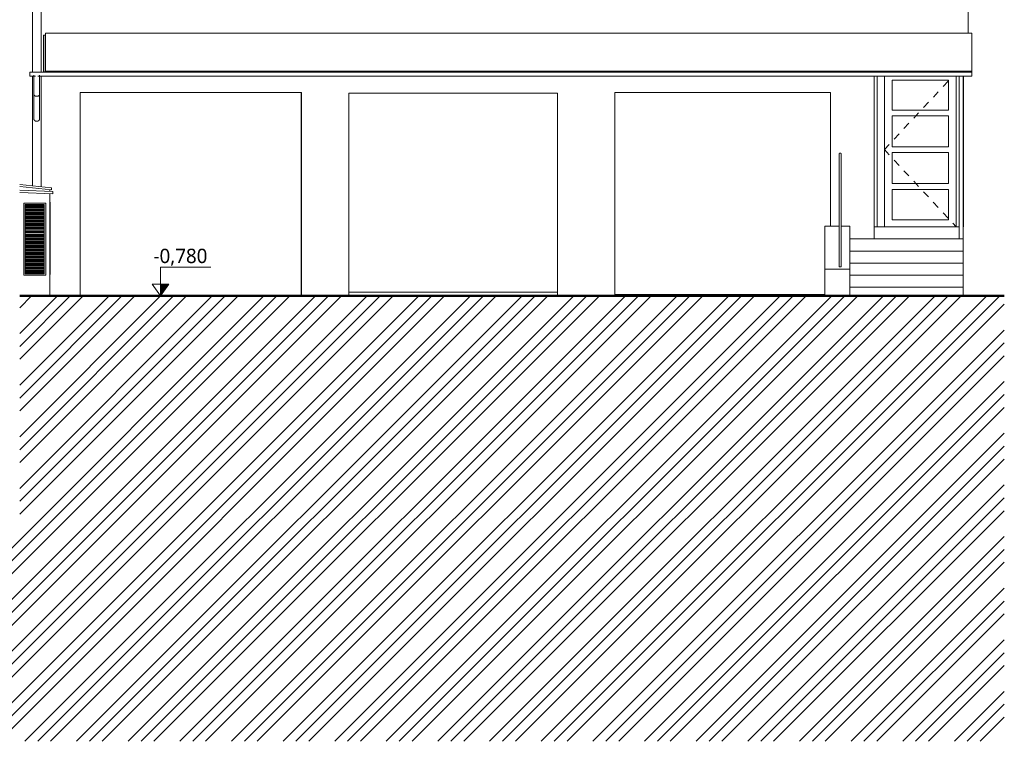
# Model space of a CAD drawing. Header units: metres. Extents: x -2.8 to 28.4, y -7 to 24.8.
# Tile 10 of 14: x 14.7 to 28.4, y -7 to 3.1. Entities that reach past the tile are written whole.
import ezdxf

# ---------------------------------------------------------------- set-up
doc = ezdxf.new("R2010")
doc.units = ezdxf.units.M
doc.linetypes.add('AV - Carkovana 2mm', pattern=[0.0027, 0.002, -0.0007])
for name, color, linetype, lineweight in [('AV-KOTY', 7, 'Continuous', 5), ('AV-LEGENDY', 7, 'Continuous', 18), ('AV-STAVBA', 7, 'Continuous', 18)]:
    doc.layers.add(name, color=color, linetype=linetype, lineweight=lineweight)
doc.styles.add('Trebuchet MS', font='trebuc.ttf', dxfattribs={"height": 0.2})

# ---------------------------------------------------------------- blocks, each defined once
blk = doc.blocks.new('DO_1-P_Obl__členěné_1111 - 1000x2150_půlobložkové-1129860-Řez A-A_')
at = {"layer": 'AV-STAVBA'}
for p, q in [((26.678, 2.28), (26.678, 0.18)), ((26.778, 0.18), (26.778, 2.28)), ((26.888, 1.805), (26.888, 2.22)), ((26.888, 2.22), (27.668, 2.22)), ((27.668, 2.22), (27.668, 1.805)), ((27.778, 2.279), (27.778, 0.18)), ((27.878, 0.18), (27.878, 2.279)), ((27.668, 1.805), (26.888, 1.805)), ((26.888, 1.725), (27.668, 1.725)), ((26.888, 1.295), (26.888, 1.725)), ((27.668, 1.725), (27.668, 1.295)), ((27.668, 1.295), (26.888, 1.295)), ((26.888, 0.783), (26.888, 1.215)), ((26.888, 1.215), (27.668, 1.215)), ((27.668, 1.215), (27.668, 0.783)), ((27.668, 0.783), (26.888, 0.783)), ((26.888, 0.28), (26.888, 0.702)), ((26.888, 0.702), (27.668, 0.702)), ((27.668, 0.702), (27.668, 0.28)), ((27.668, 0.28), (26.888, 0.28)), ((27.876, 0.18), (27.878, 0.18))]:
    blk.add_line(p, q, dxfattribs=at)
at = {"layer": 'AV-STAVBA', "linetype": 'AV - Carkovana 2mm', "lineweight": 13}
for q in [(27.731, 2.279), (27.778, 0.18)]:
    blk.add_line((26.778, 1.255), q, dxfattribs=at)
blk = doc.blocks.new('GM_Dešťový svod_02 - GM_Dešťový svod_02-1503358-Řez A-A_')
at = {"layer": 'AV-STAVBA'}
for p, q in [((14.925, 9.508), (14.925, 9.047)), ((14.985, 9.523), (14.97, 9.523)), ((15.001, 9.523), (14.985, 9.523)), ((15.045, 9.047), (15.045, 9.508)), ((14.925, 9.047), (14.925, 9.033)), ((15.045, 9.033), (15.045, 9.047)), ((14.925, 9.033), (14.925, 5.123)), ((15.045, 5.123), (15.045, 9.033)), ((14.748, 5.123), (15.128, 5.123)), ((15.128, 4.836), (15.128, 5.123)), ((15.128, 4.836), (14.748, 4.836)), ((14.925, 4.836), (14.925, 2.335)), ((15.045, 2.335), (15.045, 4.836)), ((14.925, 2.279), (14.925, 0.752)), ((14.945, 2.291), (14.945, 2.025)), ((15.025, 2.025), (15.025, 2.291)), ((15.045, 0.74), (15.045, 2.279)), ((14.945, 2.025), (14.945, 1.687)), ((15.025, 1.687), (15.025, 2.025)), ((14.945, 1.686), (14.945, 1.668)), ((15.025, 1.668), (15.025, 1.686))]:
    blk.add_line(p, q, dxfattribs=at)
for points, knots in [([(14.925, 9.047), (14.925, 9.046), (14.925, 9.044), (14.926, 9.04), (14.926, 9.037), (14.927, 9.033), (14.928, 9.03), (14.93, 9.026), (14.931, 9.023), (14.933, 9.02), (14.935, 9.017), (14.938, 9.013), (14.942, 9.009), (14.946, 9.006), (14.95, 9.003), (14.955, 9), (14.962, 8.996), (14.972, 8.993), (14.98, 8.992), (14.985, 8.992)], [0.5, 0.5, 0.5, 0.5, 0.5208333, 0.5416667, 0.5625, 0.5833333, 0.6041667, 0.625, 0.6458333, 0.6666667, 0.6875, 0.7083333, 0.75, 0.7708333, 0.7916667, 0.8333333, 0.875, 0.9166667, 1, 1, 1, 1]), ([(14.985, 8.992), (14.991, 8.992), (14.998, 8.993), (15.008, 8.996), (15.015, 9), (15.021, 9.003), (15.025, 9.006), (15.029, 9.009), (15.033, 9.014), (15.037, 9.019), (15.039, 9.023), (15.041, 9.026), (15.042, 9.03), (15.043, 9.033), (15.044, 9.037), (15.045, 9.04), (15.045, 9.044), (15.045, 9.046), (15.045, 9.047)], [0, 0, 0, 0, 0.0833333, 0.125, 0.1666667, 0.2083333, 0.2291667, 0.25, 0.2916667, 0.3333333, 0.3541667, 0.375, 0.3958333, 0.4166667, 0.4375, 0.4583333, 0.4791667, 0.5, 0.5, 0.5, 0.5]), ([(14.925, 9.033), (14.925, 9.032), (14.925, 9.03), (14.926, 9.026), (14.926, 9.023), (14.927, 9.019), (14.928, 9.016), (14.93, 9.012), (14.931, 9.009), (14.933, 9.006), (14.935, 9.003), (14.938, 8.999), (14.942, 8.995), (14.946, 8.992), (14.95, 8.989), (14.955, 8.986), (14.962, 8.982), (14.972, 8.979), (14.98, 8.978), (14.985, 8.978)], [0.5, 0.5, 0.5, 0.5, 0.5208333, 0.5416667, 0.5625, 0.5833333, 0.6041667, 0.625, 0.6458333, 0.6666667, 0.6875, 0.7083333, 0.75, 0.7708333, 0.7916667, 0.8333333, 0.875, 0.9166667, 1, 1, 1, 1]), ([(14.985, 8.978), (14.991, 8.978), (14.998, 8.979), (15.008, 8.982), (15.015, 8.986), (15.021, 8.989), (15.025, 8.992), (15.029, 8.995), (15.033, 9), (15.037, 9.005), (15.039, 9.009), (15.041, 9.012), (15.042, 9.016), (15.043, 9.019), (15.044, 9.023), (15.045, 9.026), (15.045, 9.03), (15.045, 9.032), (15.045, 9.033)], [0, 0, 0, 0, 0.0833333, 0.125, 0.1666667, 0.2083333, 0.2291667, 0.25, 0.2916667, 0.3333333, 0.3541667, 0.375, 0.3958333, 0.4166667, 0.4375, 0.4583333, 0.4791667, 0.5, 0.5, 0.5, 0.5]), ([(14.945, 2.025), (14.945, 2.024), (14.945, 2.023), (14.946, 2.021), (14.946, 2.018), (14.947, 2.016), (14.949, 2.014), (14.951, 2.011), (14.953, 2.008), (14.957, 2.005), (14.961, 2.003), (14.967, 2), (14.975, 1.998), (14.982, 1.997), (14.985, 1.997)], [0.5, 0.5, 0.5, 0.5, 0.5208333, 0.5416667, 0.5833333, 0.6041667, 0.625, 0.6666667, 0.7083333, 0.75, 0.7916667, 0.8333333, 0.9166667, 1, 1, 1, 1]), ([(14.985, 1.997), (14.989, 1.997), (14.996, 1.998), (15.004, 2), (15.01, 2.003), (15.014, 2.005), (15.017, 2.008), (15.02, 2.011), (15.022, 2.014), (15.024, 2.018), (15.025, 2.021), (15.025, 2.024), (15.025, 2.025)], [0, 0, 0, 0, 0.0833333, 0.1666667, 0.2083333, 0.25, 0.2916667, 0.3333333, 0.375, 0.4166667, 0.4583333, 0.5, 0.5, 0.5, 0.5]), ([(14.985, 1.65), (14.983, 1.65), (14.978, 1.65), (14.972, 1.652), (14.967, 1.653), (14.964, 1.655), (14.961, 1.656), (14.959, 1.658), (14.957, 1.66), (14.955, 1.661), (14.953, 1.663), (14.951, 1.666), (14.949, 1.669), (14.948, 1.672), (14.947, 1.676), (14.946, 1.679), (14.946, 1.681), (14.945, 1.684), (14.945, 1.686), (14.945, 1.688), (14.945, 1.688)], [0, 0, 0, 0, 0.0555556, 0.1111111, 0.1388889, 0.1666667, 0.1944444, 0.2222222, 0.2361111, 0.25, 0.2777778, 0.3055556, 0.3333333, 0.3611111, 0.3888889, 0.4166667, 0.4305556, 0.4444444, 0.4722222, 0.4821003, 0.4821003, 0.4821003, 0.4821003]), ([(15.025, 1.688), (15.025, 1.688), (15.025, 1.686), (15.025, 1.683), (15.025, 1.679), (15.024, 1.676), (15.023, 1.673), (15.022, 1.671), (15.021, 1.669), (15.019, 1.666), (15.017, 1.663), (15.015, 1.661), (15.012, 1.659), (15.01, 1.656), (15.005, 1.654), (15, 1.652), (14.993, 1.65), (14.988, 1.65), (14.985, 1.65)], [0.5178997, 0.5178997, 0.5178997, 0.5178997, 0.5277778, 0.5555556, 0.5833333, 0.6111111, 0.6388889, 0.6527778, 0.6666667, 0.6944444, 0.7222222, 0.75, 0.7777778, 0.8055556, 0.8333333, 0.8888889, 0.9444444, 1, 1, 1, 1])]:
    blk.add_open_spline(points, degree=3, knots=knots, dxfattribs=at)
blk = doc.blocks.new('SFR_Jekl - 30_60_2_5-1518464-Řez A-A_')
at = {"layer": 'AV-STAVBA'}
for p, q in [((15.104, 2.8), (15.108, 2.8)), ((15.104, 2.74), (15.108, 2.74))]:
    blk.add_line(p, q, dxfattribs=at)
blk = doc.blocks.new('Top Rail Type - Top Rail_Internal_-1671656-Řez A-A_')
at = {"layer": 'AV-STAVBA'}
for p, q in [((26.149, 1.191), (26.149, 0.671)), ((26.179, 0.671), (26.179, 1.191)), ((26.149, 0.671), (26.149, 0.665)), ((26.179, 0.665), (26.179, 0.671)), ((26.149, 0.54), (26.149, -0.374)), ((26.179, -0.374), (26.179, 0.54)), ((26.149, -0.374), (26.179, -0.374))]:
    blk.add_line(p, q, dxfattribs=at)
at = {"layer": 'AV-STAVBA', "flags": 128}
for points in [[(26.149, 1.191), (26.149, 1.195), (26.151, 1.199), (26.153, 1.203), (26.156, 1.205), (26.16, 1.207), (26.164, 1.208), (26.167, 1.207), (26.171, 1.205), (26.174, 1.203), (26.177, 1.199), (26.178, 1.195), (26.179, 1.191)], [(26.149, 0.665), (26.149, 0.662), (26.149, 0.659), (26.149, 0.656), (26.149, 0.653), (26.149, 0.65), (26.149, 0.646), (26.149, 0.642), (26.149, 0.638), (26.149, 0.634), (26.149, 0.63), (26.149, 0.626), (26.149, 0.621), (26.149, 0.617), (26.149, 0.612), (26.149, 0.607), (26.149, 0.602), (26.149, 0.597), (26.149, 0.592), (26.149, 0.587), (26.149, 0.581), (26.149, 0.576), (26.149, 0.57), (26.149, 0.565), (26.149, 0.559), (26.149, 0.554), (26.149, 0.548), (26.149, 0.543), (26.149, 0.54)], [(26.179, 0.54), (26.179, 0.545), (26.179, 0.551), (26.179, 0.557), (26.179, 0.562), (26.179, 0.568), (26.179, 0.573), (26.179, 0.579), (26.179, 0.584), (26.179, 0.589), (26.179, 0.594), (26.179, 0.6), (26.179, 0.605), (26.179, 0.609), (26.179, 0.614), (26.179, 0.619), (26.179, 0.624), (26.179, 0.628), (26.179, 0.632), (26.179, 0.636), (26.179, 0.64), (26.179, 0.644), (26.179, 0.648), (26.179, 0.651), (26.179, 0.655), (26.179, 0.658), (26.179, 0.661), (26.179, 0.663), (26.179, 0.665)]]:
    blk.add_lwpolyline(points, dxfattribs=at)
blk = doc.blocks.new('GM_WB_VZT žaluzie - 300x1000-1691080-Řez A-A_')
at = {"layer": 'AV-STAVBA'}
for p, q in [((14.806, 0.512), (15.11, 0.512)), ((14.806, 0.512), (14.806, -0.492)), ((15.09, 0.492), (14.826, 0.492)), ((14.826, 0.492), (14.826, -0.472)), ((15.09, 0.479), (14.826, 0.479)), ((15.09, 0.468), (14.826, 0.468)), ((15.09, 0.458), (14.826, 0.458)), ((14.826, 0.448), (15.09, 0.448)), ((15.09, 0.429), (14.826, 0.429)), ((15.09, 0.418), (14.826, 0.418)), ((15.09, -0.472), (15.09, 0.492)), ((15.11, 0.512), (15.11, -0.492)), ((15.09, 0.407), (14.826, 0.407)), ((14.826, 0.397), (15.09, 0.397)), ((15.09, 0.378), (14.826, 0.378)), ((15.09, 0.367), (14.826, 0.367)), ((15.09, 0.357), (14.826, 0.357)), ((14.826, 0.347), (15.09, 0.347)), ((15.09, 0.328), (14.826, 0.328)), ((15.09, 0.317), (14.826, 0.317)), ((15.09, 0.307), (14.826, 0.307)), ((14.826, 0.297), (15.09, 0.297)), ((15.09, 0.278), (14.826, 0.278)), ((15.09, 0.267), (14.826, 0.267)), ((15.09, 0.256), (14.826, 0.256)), ((14.826, 0.246), (15.09, 0.246)), ((15.09, 0.227), (14.826, 0.227)), ((15.09, 0.216), (14.826, 0.216)), ((15.09, 0.206), (14.826, 0.206)), ((14.826, 0.196), (15.09, 0.196)), ((15.09, 0.177), (14.826, 0.177)), ((15.09, 0.166), (14.826, 0.166)), ((15.09, 0.156), (14.826, 0.156)), ((14.826, 0.146), (15.09, 0.146)), ((15.09, 0.127), (14.826, 0.127)), ((15.09, 0.116), (14.826, 0.116)), ((15.09, 0.105), (14.826, 0.105)), ((14.826, 0.095), (15.09, 0.095)), ((15.09, 0.076), (14.826, 0.076)), ((15.09, 0.065), (14.826, 0.065)), ((15.09, 0.055), (14.826, 0.055)), ((14.826, 0.045), (15.09, 0.045)), ((15.09, 0.026), (14.826, 0.026)), ((15.09, 0.015), (14.826, 0.015)), ((15.09, 0.005), (14.826, 0.005)), ((14.826, -0.005), (15.09, -0.005)), ((15.09, -0.024), (14.826, -0.024)), ((15.09, -0.035), (14.826, -0.035)), ((15.09, -0.045), (14.826, -0.045)), ((14.826, -0.055), (15.09, -0.055)), ((15.09, -0.074), (14.826, -0.074)), ((15.09, -0.085), (14.826, -0.085)), ((15.09, -0.096), (14.826, -0.096)), ((14.826, -0.106), (15.09, -0.106)), ((15.09, -0.125), (14.826, -0.125)), ((15.09, -0.136), (14.826, -0.136)), ((15.09, -0.146), (14.826, -0.146)), ((14.826, -0.156), (15.09, -0.156)), ((15.09, -0.175), (14.826, -0.175)), ((15.09, -0.186), (14.826, -0.186)), ((15.09, -0.196), (14.826, -0.196)), ((14.826, -0.206), (15.09, -0.206)), ((15.09, -0.225), (14.826, -0.225)), ((15.09, -0.236), (14.826, -0.236)), ((15.09, -0.247), (14.826, -0.247)), ((14.826, -0.257), (15.09, -0.257)), ((15.09, -0.276), (14.826, -0.276)), ((15.09, -0.287), (14.826, -0.287)), ((15.09, -0.297), (14.826, -0.297)), ((14.826, -0.307), (15.09, -0.307)), ((15.09, -0.326), (14.826, -0.326)), ((15.09, -0.337), (14.826, -0.337)), ((15.09, -0.347), (14.826, -0.347)), ((14.826, -0.357), (15.09, -0.357)), ((15.09, -0.376), (14.826, -0.376)), ((15.09, -0.387), (14.826, -0.387)), ((15.09, -0.398), (14.826, -0.398)), ((14.826, -0.408), (15.09, -0.408)), ((15.11, -0.492), (14.806, -0.492)), ((15.09, -0.427), (14.826, -0.427)), ((15.09, -0.438), (14.826, -0.438)), ((15.09, -0.448), (14.826, -0.448)), ((14.826, -0.458), (15.09, -0.458)), ((14.826, -0.472), (15.09, -0.472))]:
    blk.add_line(p, q, dxfattribs=at)
blk = doc.blocks.new('GM_WB_VZT žaluzie - 500x1000-1691712-Řez A-A_')
at = {"layer": 'AV-STAVBA'}
for p, q in [((15.168, 0.522), (15.173, 0.522)), ((15.173, 0.522), (15.173, -0.482)), ((15.173, -0.482), (15.168, -0.482))]:
    blk.add_line(p, q, dxfattribs=at)
blk = doc.blocks.new('Spot Elevations - Vyskova kota vertikalni-6115-Řez A-A_')
at = {"layer": 'AV-KOTY', "true_color": 0x0000ff}
blk.add_hatch(color=5, dxfattribs=at).paths.add_polyline_path([(3.955, -3.95), (3.955, -3.786), (4.07, -3.786)])
at = {"layer": 'AV-KOTY', "color": 5, "true_color": 0x0000ff}
for p, q in [((3.955, -3.55), (4.655, -3.55)), ((3.955, -3.95), (3.955, -3.55)), ((3.84, -3.786), (4.07, -3.786)), ((3.955, -3.95), (3.84, -3.786)), ((3.955, -3.95), (4.07, -3.786)), ((3.955, -3.95), (4.07, -3.786)), ((4.07, -3.786), (3.955, -3.786)), ((3.955, -3.786), (3.955, -3.95)), ((3.782, -3.95), (4.128, -3.95))]:
    blk.add_line(p, q, dxfattribs=at)

msp = doc.modelspace()

# ---------------------------------------------------------------- hatches: boundary and pattern name
at = {"layer": 'AV-LEGENDY', "lineweight": 13}
h = msp.add_hatch(dxfattribs=at)
h.set_pattern_fill('FP_1', color=256, style=0, pattern_type=2)
h.set_pattern_definition([(45, (8.017, 9.925), (-0.35921, 0.35921), []), (45, (8.197, 9.925), (-0.35921, 0.35921), []), (45, (8.376, 9.925), (-0.35921, 0.35921), [])])
h.paths.add_polyline_path([(28.4466, -6.98), (28.4466, -0.78), (14.7482, -0.78), (14.7482, -4.15), (0.4482, -4.15), (0.4482, -0.8), (-2.8437, -0.8), (-2.8437, -6.98), (25.0817, -6.98)])

# ---------------------------------------------------------------- linework, layer by layer
at = {"layer": 'AV-STAVBA'}
for p, q in [((27.9456, 2.877), (27.9456, 5.4)), ((15.1082, 2.877), (15.1082, 2.3345)), ((27.9956, 2.877), (15.1082, 2.877)), ((27.9956, 2.2794), (27.9956, 2.877)), ((15.0794, 2.85), (15.0794, 2.8466)), ((15.1044, 2.85), (15.0794, 2.85)), ((15.0794, 2.8466), (15.1044, 2.8466)), ((15.0794, 2.8466), (15.0794, 2.3388)), ((15.1044, 2.8466), (15.1044, 2.85)), ((15.1044, 2.3388), (15.1044, 2.8466)), ((27.9956, 2.3346), (14.8907, 2.3346)), ((14.8907, 2.3346), (14.8907, 2.2794)), ((14.8907, 2.332), (27.9956, 2.332)), ((15.1044, 2.3388), (15.0794, 2.3388)), ((15.0794, 2.3388), (15.0794, 2.3345)), ((15.0819, 2.3345), (15.0819, 2.3363)), ((15.0819, 2.3363), (15.1019, 2.3363)), ((15.1019, 2.3363), (15.1019, 2.3345)), ((15.1044, 2.3345), (15.1044, 2.3388)), ((15.1082, 2.347), (27.9956, 2.347)), ((15.7344, 2.3388), (15.7094, 2.3388)), ((15.7094, 2.3388), (15.7094, 2.3345)), ((15.7119, 2.3345), (15.7119, 2.3363)), ((15.7119, 2.3363), (15.7319, 2.3363)), ((15.7319, 2.3363), (15.7319, 2.3345)), ((15.7344, 2.3345), (15.7344, 2.3388)), ((16.2444, 2.3388), (16.2194, 2.3388)), ((16.2194, 2.3388), (16.2194, 2.3345)), ((16.2219, 2.3345), (16.2219, 2.3363)), ((16.2219, 2.3363), (16.2419, 2.3363)), ((16.2419, 2.3363), (16.2419, 2.3345)), ((16.2444, 2.3345), (16.2444, 2.3388)), ((16.7494, 2.3388), (16.7244, 2.3388)), ((16.7244, 2.3388), (16.7244, 2.3342)), ((16.7269, 2.3342), (16.7269, 2.3363)), ((16.7269, 2.3363), (16.7469, 2.3363)), ((16.7469, 2.3363), (16.7469, 2.3342)), ((16.7494, 2.3342), (16.7494, 2.3388)), ((17.2594, 2.3388), (17.2344, 2.3388)), ((17.2344, 2.3388), (17.2344, 2.3342)), ((17.2369, 2.3342), (17.2369, 2.3363)), ((17.2369, 2.3363), (17.2569, 2.3363)), ((17.2569, 2.3363), (17.2569, 2.3342)), ((17.2594, 2.3342), (17.2594, 2.3388)), ((17.7594, 2.3388), (17.7344, 2.3388)), ((17.7344, 2.3388), (17.7344, 2.3342)), ((17.7369, 2.3342), (17.7369, 2.3363)), ((17.7369, 2.3363), (17.7569, 2.3363)), ((17.7569, 2.3363), (17.7569, 2.3342)), ((17.7594, 2.3342), (17.7594, 2.3388)), ((18.2794, 2.3388), (18.2544, 2.3388)), ((18.2544, 2.3388), (18.2544, 2.3341)), ((18.2569, 2.3341), (18.2569, 2.3363)), ((18.2569, 2.3363), (18.2769, 2.3363)), ((18.2769, 2.3363), (18.2769, 2.3341)), ((18.2794, 2.3341), (18.2794, 2.3388)), ((18.7994, 2.3388), (18.7744, 2.3388)), ((18.7744, 2.3388), (18.7744, 2.3341)), ((18.7769, 2.3341), (18.7769, 2.3363)), ((18.7769, 2.3363), (18.7969, 2.3363)), ((18.7969, 2.3363), (18.7969, 2.3341)), ((18.7994, 2.3341), (18.7994, 2.3388)), ((19.3194, 2.3388), (19.2944, 2.3388)), ((19.2944, 2.3388), (19.2944, 2.3341)), ((19.2969, 2.3341), (19.2969, 2.3363)), ((19.2969, 2.3363), (19.3169, 2.3363)), ((19.3169, 2.3363), (19.3169, 2.3341)), ((19.3194, 2.3341), (19.3194, 2.3388)), ((19.8194, 2.3388), (19.7944, 2.3388)), ((19.7944, 2.3388), (19.7944, 2.3341)), ((19.7969, 2.3341), (19.7969, 2.3363)), ((19.7969, 2.3363), (19.8169, 2.3363)), ((19.8169, 2.3363), (19.8169, 2.3341)), ((19.8194, 2.3341), (19.8194, 2.3388)), ((20.3194, 2.3388), (20.2944, 2.3388)), ((20.2944, 2.3388), (20.2944, 2.3341)), ((20.2969, 2.3341), (20.2969, 2.3363)), ((20.2969, 2.3363), (20.3169, 2.3363)), ((20.3169, 2.3363), (20.3169, 2.3341)), ((20.3194, 2.3341), (20.3194, 2.3388)), ((20.8391, 2.3388), (20.8141, 2.3388)), ((20.8141, 2.3388), (20.8141, 2.3338)), ((20.8166, 2.3338), (20.8166, 2.3363)), ((20.8166, 2.3363), (20.8366, 2.3363)), ((20.8366, 2.3363), (20.8366, 2.3338)), ((20.8391, 2.3338), (20.8391, 2.3388)), ((21.3591, 2.3388), (21.3341, 2.3388)), ((21.3341, 2.3388), (21.3341, 2.3338)), ((21.3366, 2.3338), (21.3366, 2.3363)), ((21.3366, 2.3363), (21.3566, 2.3363)), ((21.3566, 2.3363), (21.3566, 2.3338)), ((21.3591, 2.3338), (21.3591, 2.3388)), ((21.8391, 2.3388), (21.8141, 2.3388)), ((21.8141, 2.3388), (21.8141, 2.3338)), ((21.8166, 2.3338), (21.8166, 2.3363)), ((21.8166, 2.3363), (21.8366, 2.3363)), ((21.8366, 2.3363), (21.8366, 2.3338)), ((21.8391, 2.3338), (21.8391, 2.3388)), ((22.3391, 2.3388), (22.3141, 2.3388)), ((22.3141, 2.3388), (22.3141, 2.3342)), ((22.3166, 2.3342), (22.3166, 2.3363)), ((22.3166, 2.3363), (22.3366, 2.3363)), ((22.3366, 2.3363), (22.3366, 2.3342)), ((22.3391, 2.3342), (22.3391, 2.3388)), ((22.8591, 2.3388), (22.8341, 2.3388)), ((22.8341, 2.3388), (22.8341, 2.3342)), ((22.8366, 2.3342), (22.8366, 2.3363)), ((22.8366, 2.3363), (22.8566, 2.3363)), ((22.8566, 2.3363), (22.8566, 2.3342)), ((22.8591, 2.3342), (22.8591, 2.3388)), ((23.3591, 2.3388), (23.3341, 2.3388)), ((23.3341, 2.3388), (23.3341, 2.3342)), ((23.3366, 2.3342), (23.3366, 2.3363)), ((23.3366, 2.3363), (23.3566, 2.3363)), ((23.3566, 2.3363), (23.3566, 2.3342)), ((23.3591, 2.3342), (23.3591, 2.3388)), ((23.8791, 2.3388), (23.8541, 2.3388)), ((23.8541, 2.3388), (23.8541, 2.3342)), ((23.8566, 2.3342), (23.8566, 2.3363)), ((23.8566, 2.3363), (23.8766, 2.3363)), ((23.8766, 2.3363), (23.8766, 2.3342)), ((23.8791, 2.3342), (23.8791, 2.3388)), ((24.3791, 2.3388), (24.3541, 2.3388)), ((24.3541, 2.3388), (24.3541, 2.3342)), ((24.3566, 2.3342), (24.3566, 2.3363)), ((24.3566, 2.3363), (24.3766, 2.3363)), ((24.3766, 2.3363), (24.3766, 2.3342)), ((24.3791, 2.3342), (24.3791, 2.3388)), ((24.8991, 2.3388), (24.8741, 2.3388)), ((24.8741, 2.3388), (24.8741, 2.3342)), ((24.8766, 2.3342), (24.8766, 2.3363)), ((24.8766, 2.3363), (24.8966, 2.3363)), ((24.8966, 2.3363), (24.8966, 2.3342)), ((24.8991, 2.3342), (24.8991, 2.3388)), ((25.3991, 2.3388), (25.3741, 2.3388)), ((25.3741, 2.3388), (25.3741, 2.3342)), ((25.3766, 2.3342), (25.3766, 2.3363)), ((25.3766, 2.3363), (25.3966, 2.3363)), ((25.3966, 2.3363), (25.3966, 2.3342)), ((25.3991, 2.3342), (25.3991, 2.3388)), ((25.9191, 2.3388), (25.8941, 2.3388)), ((25.8941, 2.3388), (25.8941, 2.3342)), ((25.8966, 2.3342), (25.8966, 2.3363)), ((25.8966, 2.3363), (25.9166, 2.3363)), ((25.9166, 2.3363), (25.9166, 2.3342)), ((25.9191, 2.3342), (25.9191, 2.3388)), ((26.4191, 2.3388), (26.3941, 2.3388)), ((26.3941, 2.3388), (26.3941, 2.3342)), ((26.3966, 2.3342), (26.3966, 2.3363)), ((26.3966, 2.3363), (26.4166, 2.3363)), ((26.4166, 2.3363), (26.4166, 2.3342)), ((26.4191, 2.3342), (26.4191, 2.3388)), ((27.9191, 2.3388), (27.8941, 2.3388)), ((27.8941, 2.3388), (27.8941, 2.3345)), ((27.8966, 2.3345), (27.8966, 2.3363)), ((27.8966, 2.3363), (27.9166, 2.3363)), ((27.9166, 2.3363), (27.9166, 2.3345)), ((27.9191, 2.3345), (27.9191, 2.3388)), ((14.8907, 2.2794), (14.9699, 2.2794)), ((15.0007, 2.2794), (27.9956, 2.2794)), ((26.6382, 0.012), (26.6382, 2.2795)), ((27.8182, 2.2794), (27.8182, 0.012)), ((27.8756, 0.012), (27.8756, 2.2794)), ((15.5882, -0.78), (15.5882, 2.05)), ((15.5882, 2.05), (18.6682, 2.05)), ((18.6651, 2.05), (18.6651, -0.78)), ((18.6682, 2.05), (18.6682, -0.78)), ((19.3282, -0.78), (19.3282, 2.04)), ((19.3282, 2.04), (22.2282, 2.04)), ((22.2282, 2.04), (22.2282, -0.78)), ((23.0282, 2.05), (26.0282, 2.05)), ((23.0282, -0.78), (23.0282, 2.05)), ((26.0282, 2.05), (26.0282, 0.1908)), ((15.1894, 0.725), (14.7482, 0.77)), ((14.7482, 0.74), (15.1894, 0.695)), ((15.2082, 0.67), (14.7482, 0.69)), ((15.1675, 0.6972), (15.1675, 0.6718)), ((15.1894, 0.725), (15.1894, 0.695)), ((14.7482, 0.66), (15.2082, 0.64)), ((15.1675, 0.6418), (15.1675, -0.78)), ((15.2082, 0.64), (15.2082, 0.67)), ((25.9482, -0.78), (25.9482, 0.1908)), ((26.1486, 0.1908), (25.9482, 0.1908)), ((26.2982, 0.1908), (26.1784, 0.1908)), ((26.2982, 0.1908), (26.2982, -0.78)), ((26.6382, 0.18), (27.8182, 0.18)), ((26.2982, 0.012), (27.8756, 0.012)), ((27.8756, -0.156), (27.8756, 0.012)), ((26.2982, -0.156), (27.8756, -0.156)), ((27.8756, -0.324), (27.8756, -0.156)), ((26.2982, -0.4104), (25.9482, -0.4104)), ((26.2982, -0.324), (27.8756, -0.324)), ((27.8756, -0.492), (27.8756, -0.324)), ((26.2982, -0.492), (27.8756, -0.492)), ((27.8756, -0.66), (27.8756, -0.492)), ((26.2982, -0.66), (27.8756, -0.66)), ((27.8756, -0.78), (27.8756, -0.66)), ((19.3282, -0.73), (22.2282, -0.73)), ((23.0282, -0.76), (25.9482, -0.76))]:
    msp.add_line(p, q, dxfattribs=at)
at = {"layer": 'AV-STAVBA', "lineweight": 50}
msp.add_line((28.4466, -0.78), (14.7482, -0.78), dxfattribs=at)

# ---------------------------------------------------------------- block references
at = {"layer": 'AV-KOTY', "color": 5, "true_color": 0x0000ff}
msp.add_blockref('Spot Elevations - Vyskova kota vertikalni-6115-Řez A-A_', (12.751, 3.17), dxfattribs=at)
at = {"layer": 'AV-STAVBA'}
for name in ['GM_Dešťový svod_02 - GM_Dešťový svod_02-1503358-Řez A-A_', 'SFR_Jekl - 30_60_2_5-1518464-Řez A-A_', 'Top Rail Type - Top Rail_Internal_-1671656-Řez A-A_', 'GM_WB_VZT žaluzie - 300x1000-1691080-Řez A-A_', 'GM_WB_VZT žaluzie - 500x1000-1691712-Řez A-A_']:
    msp.add_blockref(name, (0, 0), dxfattribs=at)
at = {"layer": 'AV-STAVBA', "linetype": 'AV - Carkovana 2mm', "lineweight": 13}
msp.add_blockref('DO_1-P_Obl__členěné_1111 - 1000x2150_půlobložkové-1129860-Řez A-A_', (0, 0), dxfattribs=at)

# ---------------------------------------------------------------- texts
at = {"layer": 'AV-KOTY', "color": 5, "true_color": 0x0000ff, "insert": (16.6101, -0.1241), "char_height": 0.2, "width": 0.95009, "attachment_point": 1, "line_spacing_factor": 1.048425, "style": 'Trebuchet MS'}
msp.add_mtext('-0,780', dxfattribs=at)

doc.saveas('drawing.dxf')
